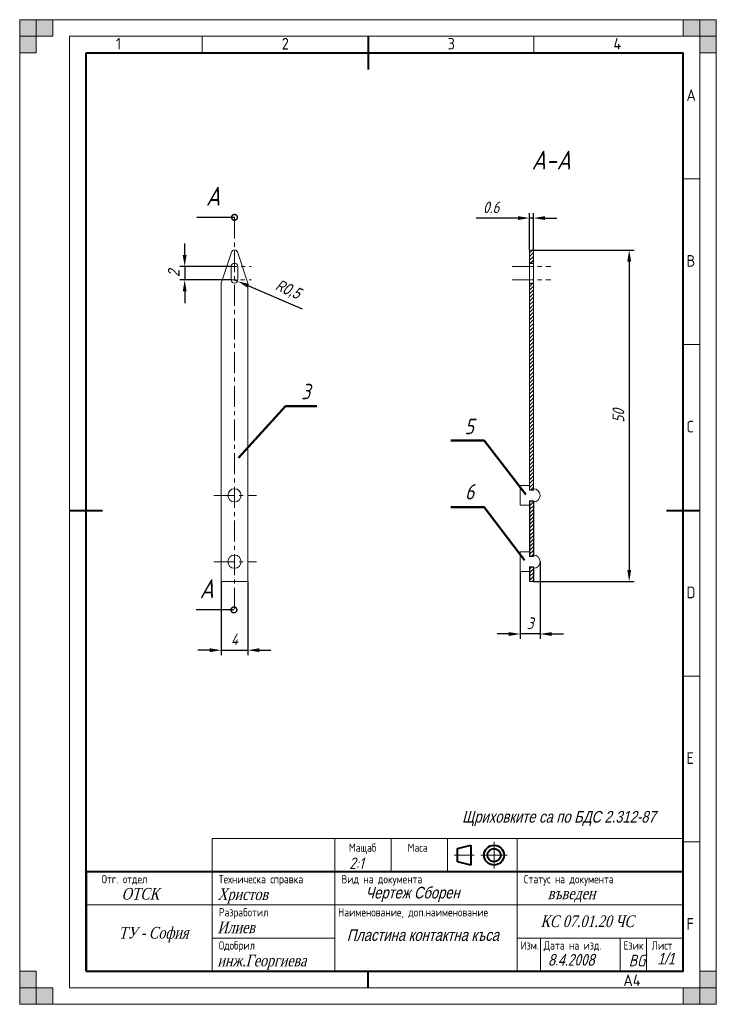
# Model space of a CAD drawing. Extents: x 0 to 210, y 0 to 297.
import ezdxf
from ezdxf.enums import TextEntityAlignment as Align

# ---------------------------------------------------------------- set-up
doc = ezdxf.new("R2010")
doc.units = 0
doc.linetypes.add('CENTER', pattern=[50.8, 31.75, -6.35, 6.35, -6.35])
doc.layers.get('0').update_dxf_attribs({"linetype": 'CONTINUOUS'})
doc.layers.get('DEFPOINTS').update_dxf_attribs({"linetype": 'CONTINUOUS'})
for name, color, linetype, lineweight in [('AxisLine', 6, 'CENTER', 20), ('Dimensions', 1, 'CONTINUOUS', 20), ('Hatch', 3, 'CONTINUOUS', 20), ('Text35', 3, 'CONTINUOUS', 35), ('Text50', 9, 'CONTINUOUS', 50), ('Thick Line', 5, 'CONTINUOUS', 25), ('ThickLine', 5, 'CONTINUOUS', 40), ('ThinLine', 1, 'CONTINUOUS', 20)]:
    doc.layers.add(name, color=color, linetype=linetype, lineweight=lineweight)
doc.styles.add('ISO Proportional', font='isocp.shx')
doc.styles.get("Standard").update_dxf_attribs({"font": 'simplexc.shx', "width": 0.8, "oblique": 15})
doc.styles.add('WFTEXTn', font='simplexc.shx', dxfattribs={"width": 0.8})
doc.dimstyles.get("Standard").update_dxf_attribs({"dimtxt": 3.5, "dimasz": 3.5, "dimexe": 1.5, "dimexo": 0, "dimgap": 1.5, "dimtad": 1, "dimdsep": 46, "dimtxsty": 'Standard', "dimcen": -1.5, "dimdle": 1.25, "dimadec": 0, "dimazin": 0, "dimtfac": 0.75, "dimtdec": 1, "dimtmove": 0, "dimatfit": 3, "dimfxl": 0, "dimtolj": 1, "dimarcsym": 0})
doc.dimstyles.new('STANDARD$7', dxfattribs={"dimtxt": 3.5, "dimasz": 3.5, "dimexe": 1.5, "dimexo": 0, "dimgap": 1.5, "dimtad": 1, "dimdsep": 46, "dimtxsty": 'Standard', "dimblk1": 'DOTSMALL', "dimblk2": 'DOTSMALL', "dimsah": 1, "dimcen": -1.5, "dimdle": 1.25, "dimadec": 0, "dimazin": 0, "dimtfac": 0.75, "dimtdec": 1, "dimtmove": 0, "dimatfit": 3, "dimldrblk": 'DOTSMALL', "dimfxl": 0, "dimtolj": 1, "dimarcsym": 0})

# ---------------------------------------------------------------- blocks, each defined once
blk = doc.blocks.new('*D4')
at = {"layer": 'DEFPOINTS', "color": 0, "ltscale": 0.2}
for p in [(63.75, 222.52), (49.74, 218.52), (63.75, 218.52)]:
    blk.add_point(p, dxfattribs=at)
at = {"layer": 'Dimensions', "color": 0, "lineweight": -2, "ltscale": 0.2}
for p, q in [((49.74, 226.02), (49.74, 229.52)), ((63.75, 222.52), (48.24, 222.52)), ((49.74, 222.52), (49.74, 218.52)), ((63.75, 218.52), (48.24, 218.52)), ((49.74, 215.02), (49.74, 211.52))]:
    blk.add_line(p, q, dxfattribs=at)
at = {"layer": 'Dimensions', "color": 0, "ltscale": 0.2}
for points in [[(49.15, 226.02), (50.32, 226.02), (49.74, 222.52)], [(49.15, 215.02), (50.32, 215.02), (49.74, 218.52)]]:
    blk.add_solid(points, dxfattribs=at)
at = {"layer": 'Dimensions', "color": 0, "ltscale": 0.2, "insert": (46.47, 220.52), "char_height": 3.5, "attachment_point": 5, "rotation": 90}
blk.add_mtext('\\A1;{\\fProxy 1|b0|i0|c204|p0;2}', dxfattribs=at)
blk = doc.blocks.new('*D5')
at = {"layer": 'DEFPOINTS', "color": 0, "ltscale": 0.2}
for p in [(64.75, 218.52), (65.67, 218.12)]:
    blk.add_point(p, dxfattribs=at)
at = {"layer": 'Dimensions', "color": 0, "lineweight": -2, "ltscale": 0.2}
for p, q in [((64.75, 218.52), (65.67, 218.12)), ((85.28, 209.66), (68.88, 216.73))]:
    blk.add_line(p, q, dxfattribs=at)
at = {"layer": 'Dimensions', "color": 0, "ltscale": 0.2}
blk.add_solid([(69.11, 217.27), (68.65, 216.2), (65.67, 218.12)], dxfattribs=at)
at = {"layer": 'Dimensions', "color": 0, "ltscale": 0.2, "insert": (80.8, 215.45), "char_height": 3.5, "attachment_point": 5, "rotation": 336.6491}
blk.add_mtext('\\A1;R{\\fProxy 1|b0|i0|c204|p0;0,5}', dxfattribs=at)
blk = doc.blocks.new('*D6')
at = {"layer": 'DEFPOINTS', "color": 0, "ltscale": 0.2}
for p in [(154.89, 227.52), (154.89, 127.52), (183.75, 127.52)]:
    blk.add_point(p, dxfattribs=at)
at = {"layer": 'Dimensions', "color": 0, "lineweight": -2, "ltscale": 0.2}
for p, q in [((154.89, 227.52), (185.25, 227.52)), ((183.75, 224.02), (183.75, 131.02)), ((154.89, 127.52), (185.25, 127.52))]:
    blk.add_line(p, q, dxfattribs=at)
at = {"layer": 'Dimensions', "color": 0, "ltscale": 0.2}
for points in [[(183.17, 224.02), (184.34, 224.02), (183.75, 227.52)], [(183.17, 131.02), (184.34, 131.02), (183.75, 127.52)]]:
    blk.add_solid(points, dxfattribs=at)
at = {"layer": 'Dimensions', "color": 0, "ltscale": 0.2, "insert": (180.5, 177.52), "char_height": 3.5, "attachment_point": 5, "rotation": 90}
blk.add_mtext('\\A1;50', dxfattribs=at)
blk = doc.blocks.new('*D7')
at = {"layer": 'DEFPOINTS', "color": 0, "ltscale": 0.2}
for p in [(60.75, 127.52), (68.75, 127.52), (68.75, 106.82)]:
    blk.add_point(p, dxfattribs=at)
at = {"layer": 'Dimensions', "color": 0, "lineweight": -2, "ltscale": 0.2}
for p, q in [((60.75, 127.52), (60.75, 105.32)), ((68.75, 127.52), (68.75, 105.32)), ((57.25, 106.82), (53.75, 106.82)), ((60.75, 106.82), (68.75, 106.82)), ((72.25, 106.82), (75.75, 106.82))]:
    blk.add_line(p, q, dxfattribs=at)
at = {"layer": 'Dimensions', "color": 0, "ltscale": 0.2}
for points in [[(57.25, 107.4), (57.25, 106.23), (60.75, 106.82)], [(72.25, 107.4), (72.25, 106.23), (68.75, 106.82)]]:
    blk.add_solid(points, dxfattribs=at)
at = {"layer": 'Dimensions', "color": 0, "ltscale": 0.2, "insert": (64.75, 110.07), "char_height": 3.5, "attachment_point": 5}
blk.add_mtext('\\A1;4', dxfattribs=at)
blk = doc.blocks.new('*D8')
at = {"layer": 'DEFPOINTS', "color": 0, "ltscale": 0.2}
for p in [(156.89, 133.52), (150.89, 130.52), (150.89, 111.7)]:
    blk.add_point(p, dxfattribs=at)
at = {"layer": 'Dimensions', "color": 0, "lineweight": -2, "ltscale": 0.2}
for p, q in [((156.89, 133.52), (156.89, 110.2)), ((150.89, 130.52), (150.89, 110.2)), ((147.39, 111.7), (143.89, 111.7)), ((156.89, 111.7), (150.89, 111.7)), ((160.39, 111.7), (163.89, 111.7))]:
    blk.add_line(p, q, dxfattribs=at)
at = {"layer": 'Dimensions', "color": 0, "ltscale": 0.2}
for points in [[(147.39, 112.28), (147.39, 111.11), (150.89, 111.7)], [(160.39, 112.28), (160.39, 111.11), (156.89, 111.7)]]:
    blk.add_solid(points, dxfattribs=at)
at = {"layer": 'Dimensions', "color": 0, "ltscale": 0.2, "insert": (153.89, 114.95), "char_height": 3.5, "attachment_point": 5}
blk.add_mtext('\\A1;3', dxfattribs=at)
blk = doc.blocks.new('*D10')
at = {"layer": 'DEFPOINTS', "color": 0, "ltscale": 0.2}
for p in [(153.69, 237.16), (153.69, 227.52), (154.89, 227.52)]:
    blk.add_point(p, dxfattribs=at)
at = {"layer": 'ThinLine', "color": 0, "lineweight": -2, "ltscale": 0.2}
for p, q in [((153.69, 227.52), (153.69, 238.66)), ((154.89, 227.52), (154.89, 238.66)), ((150.19, 237.16), (137.6, 237.16)), ((154.89, 237.16), (153.69, 237.16)), ((158.39, 237.16), (161.89, 237.16))]:
    blk.add_line(p, q, dxfattribs=at)
at = {"layer": 'ThinLine', "color": 0, "ltscale": 0.2}
for points in [[(150.19, 237.74), (150.19, 236.58), (153.69, 237.16)], [(158.39, 237.74), (158.39, 236.58), (154.89, 237.16)]]:
    blk.add_solid(points, dxfattribs=at)
at = {"layer": 'ThinLine', "color": 0, "ltscale": 0.2, "insert": (142.15, 240.41), "char_height": 3.5, "attachment_point": 5}
blk.add_mtext('\\A1;0.6', dxfattribs=at)
blk = doc.blocks.new('_DOTSMALL')
at = {"color": 0, "linetype": 'ByBlock', "ltscale": 0.5, "const_width": 0.5}
blk.add_lwpolyline([(-0.0625, 0, 1), (0.0625, 0, 1)], format="xyb", close=True, dxfattribs=at)

msp = doc.modelspace()

# ---------------------------------------------------------------- hatches: boundary and pattern name
at = {"layer": 'Hatch', "ltscale": 0.2}
h = msp.add_hatch(dxfattribs=at)
h.set_pattern_fill('ANSI31', color=256, scale=0.25, style=0)
h.paths.add_polyline_path([(154.895, 226.829), (154.895, 227.518), (153.695, 227.518), (153.695, 226.829), (153.695, 223.518), (154.895, 223.518)])
h.paths.add_polyline_path([(154.895, 217.518), (153.695, 217.518), (153.695, 155.118), (154.895, 155.118), (154.895, 155.518)])
h.paths.add_polyline_path([(154.895, 151.918), (153.695, 151.918), (153.695, 135.118), (154.895, 135.118), (154.895, 135.518)])
h.paths.add_polyline_path([(154.895, 131.918), (153.695, 131.918), (153.695, 127.518), (154.895, 127.518)])
at = {"layer": 'ThinLine'}
for points in [[(0, 297), (5, 297), (5, 287), (0, 287)], [(0, 292), (10, 292), (10, 297), (0, 297)], [(210, 297), (210, 292), (200, 292), (200, 297)], [(205, 297), (205, 287), (210, 287), (210, 297)], [(5, 0), (5, 10), (0, 10), (0, 0)], [(210, 0), (205, 0), (205, 10), (210, 10)], [(0, 0), (0, 5), (10, 5), (10, 0)], [(210, 5), (200, 5), (200, 0), (210, 0)]]:
    msp.add_hatch(color=256, dxfattribs=at).paths.add_polyline_path(points)

# ---------------------------------------------------------------- linework, layer by layer
at = {"layer": 'AxisLine', "ltscale": 0.2}
for p, q in [((64.75, 237.379), (64.75, 118.776)), ((59.113, 222.518), (69.824, 222.518)), ((148.495, 222.518), (160.081, 222.518)), ((58.966, 218.518), (69.911, 218.518)), ((148.495, 218.518), (160.081, 218.518)), ((58.502, 153.518), (71.372, 153.518)), ((58.502, 133.518), (71.372, 133.518))]:
    msp.add_line(p, q, dxfattribs=at)
at = {"layer": 'Text50', "ltscale": 0.2}
for p, q in [((65.949, 164.848), (80.15, 180.441)), ((80.15, 180.441), (89.551, 180.441)), ((140.042, 170.069), (129.929, 170.069)), ((152.579, 153.799), (140.042, 170.069)), ((140.056, 149.952), (129.942, 149.952)), ((152.205, 133.941), (140.056, 149.952))]:
    msp.add_line(p, q, dxfattribs=at)
at = {"layer": 'Thick Line', "ltscale": 0.2}
for p, q in [((153.695, 223.518), (154.895, 223.518)), ((153.695, 217.518), (154.895, 217.518)), ((154.895, 155.118), (153.695, 155.118)), ((154.895, 155.518), (154.895, 155.118)), ((153.695, 151.918), (154.895, 151.918)), ((153.695, 151.918), (153.695, 135.118)), ((154.895, 151.918), (154.895, 135.518)), ((154.895, 135.118), (153.695, 135.118)), ((154.895, 135.518), (154.895, 135.118)), ((153.695, 131.918), (153.695, 127.518)), ((153.695, 131.918), (154.895, 131.918)), ((154.895, 131.918), (154.895, 127.518))]:
    msp.add_line(p, q, dxfattribs=at)
at = {"layer": 'ThickLine'}
for p, q in [((105, 292), (105, 282)), ((20, 10), (20, 287)), ((20, 287), (200, 287)), ((200, 10), (200, 287)), ((15, 149), (25, 149)), ((195, 149), (205, 149)), ((132, 47), (136, 48)), ((136, 48), (136, 42)), ((132, 43), (132, 47)), ((136, 42), (132, 43)), ((105, 5), (105, 10))]:
    msp.add_line(p, q, dxfattribs=at)
at = {"layer": 'ThickLine', "linetype": 'Continuous', "lineweight": 15}
for p, q in [((60.75, 217.518), (63.8, 226.829)), ((68.75, 217.518), (65.731, 226.714)), ((153.695, 227.518), (153.695, 226.829)), ((154.895, 227.518), (153.695, 227.518)), ((153.695, 217.518), (153.695, 226.829)), ((154.895, 227.518), (154.895, 226.829)), ((154.895, 217.518), (154.895, 226.829)), ((63.75, 218.518), (63.75, 222.518)), ((65.75, 218.518), (65.75, 222.518)), ((60.75, 217.518), (60.75, 127.518)), ((68.75, 217.518), (68.75, 127.518)), ((153.695, 217.518), (153.695, 155.118)), ((154.895, 217.518), (154.895, 155.118)), ((150.895, 150.518), (150.895, 156.518)), ((153.695, 156.518), (150.895, 156.518)), ((150.895, 150.518), (153.695, 150.518)), ((150.895, 130.518), (150.895, 136.518)), ((153.695, 136.518), (150.895, 136.518)), ((150.895, 130.518), (153.695, 130.518)), ((68.75, 127.518), (60.75, 127.518)), ((154.895, 127.518), (153.695, 127.518))]:
    msp.add_line(p, q, dxfattribs=at)
at = {"layer": 'ThickLine'}
msp.add_lwpolyline([(20, 10), (200, 10), (200, 40), (20, 40)], close=True, dxfattribs=at)
at = {"layer": 'ThickLine', "linetype": 'Continuous', "lineweight": 15}
for centre in [(64.75, 153.518), (64.75, 133.518)]:
    msp.add_circle(centre, 2, dxfattribs=at)
at = {"layer": 'ThickLine'}
for radius in [3, 2]:
    msp.add_circle((143, 45), radius, dxfattribs=at)
at = {"layer": 'ThickLine', "linetype": 'Continuous', "lineweight": 15}
for centre, radius, start, end in [((64.75, 226.518), 1, 11.29705, 161.86506), ((64.75, 222.518), 1, 360, 180), ((64.75, 218.518), 1, 180, 0), ((154.895, 153.518), 2, 270, 90), ((154.895, 133.518), 2, 270, 90)]:
    msp.add_arc(centre, radius, start, end, dxfattribs=at)
at = {"layer": 'ThinLine'}
for p, q in [((210, 297), (0, 297)), ((0, 297), (0, 0)), ((210, 297), (210, 0)), ((205, 292), (15, 292)), ((15, 292), (15, 5)), ((55, 292), (55, 287)), ((155, 292), (155, 287)), ((205, 292), (205, 5)), ((200, 249), (205, 249)), ((200, 199), (205, 199)), ((200, 99), (205, 99)), ((95.002, 40), (95.002, 50)), ((112.002, 40), (112.002, 50)), ((129.002, 40), (129.002, 50)), ((143, 41), (143, 49)), ((150.002, 40), (150.002, 50)), ((200, 49), (205, 49)), ((131, 45), (137, 45)), ((139, 45), (147, 45)), ((58.002, 10), (58.002, 40)), ((95.002, 10), (95.002, 40)), ((150.002, 10), (150.002, 40)), ((20, 30), (200, 30)), ((58.002, 20), (95.002, 20)), ((150.018, 20), (200, 20)), ((157.002, 20), (157.002, 10)), ((181.002, 10.108), (181.002, 20)), ((189, 9.935), (189, 20)), ((15, 5), (205, 5)), ((0, 0), (210, 0))]:
    msp.add_line(p, q, dxfattribs=at)
for points in [[(0, 297), (5, 297), (5, 287), (0, 287)], [(0, 292), (10, 292), (10, 297), (0, 297)], [(58.002, 40), (200, 40), (200, 50), (58.002, 50)]]:
    msp.add_lwpolyline(points, close=True, dxfattribs=at)
at = {"layer": 'ThinLine', "ltscale": 0.5}
for points in [[(210, 297), (210, 292), (200, 292), (200, 297)], [(205, 297), (205, 287), (210, 287), (210, 297)], [(5, 0), (5, 10), (0, 10), (0, 0)], [(210, 0), (205, 0), (205, 10), (210, 10)], [(0, 0), (0, 5), (10, 5), (10, 0)], [(210, 5), (200, 5), (200, 0), (210, 0)]]:
    msp.add_lwpolyline(points, close=True, dxfattribs=at)

# ---------------------------------------------------------------- texts
at = {"layer": 'Text35', "ltscale": 0.5, "style": 'ISO Proportional'}
for s, p in [('1', (29, 288)), ('2', (79, 288)), ('3', (129, 288)), ('4', (179, 288)), ('A', (201, 272.5)), ('B', (201, 222.5)), ('C', (201, 172.5)), ('D', (201, 122.5)), ('E', (201, 72.5)), ('F', (201, 22.5)), ('A4', (182, 5.5))]:
    msp.add_text(s, height=3.5, dxfattribs=at).set_placement(p)
at = {"layer": 'Text35', "style": 'WFTEXTn', "width": 0.8}
for s, p in [('Мащаб', (103.381, 46)), ('Маса', (119.952, 46)), ('Отг. отдел', (31.571, 36.5))]:
    msp.add_text(s, height=2.5, dxfattribs=at).set_placement(p, align=Align.CENTER)
for s, p in [('Техническа справка', (60, 36.5)), ('Вид на документа', (97, 36.5)), ('Статус на документа', (152, 36.5)), ('Разработил', (60, 26.5)), ('Наименование, доп.наименование', (96, 26.5)), ('Одобрил', (60, 16.5)), ('Изм.', (151, 16.5)), ('Дата на изд.', (157.998, 16.5)), ('Език', (182.017, 16.5)), ('Лист', (190.514, 16.5))]:
    msp.add_text(s, height=2.5, dxfattribs=at).set_placement(p)
at = {"layer": 'Text50', "ltscale": 0.2, "oblique": 15, "width": 0.8}
for s, p in [('3', (84.86, 182.493)), ('5', (134.094, 171.968)), ('6', (134.231, 152.283))]:
    msp.add_text(s, height=4.656, dxfattribs=at).set_placement(p)
at = {"layer": 'Text50', "ltscale": 0.2, "insert": (133.373, 58.309), "char_height": 3.5, "width": 68.95304, "attachment_point": 1}
msp.add_mtext('{\\fArial|b0|i0|c204|p34;Щриховките са по БДС \\fArial|b0|i0|c0|p34;2.312-87}', dxfattribs=at)
at = {"layer": 'ThickLine', "ltscale": 0.2, "char_height": 3.5, "attachment_point": 1}
for s, insert, width in [('2:1', (99.325, 44.291), 9.67313), ('{\\fArial|b0|i0|c204|p34;Чертеж Сборен}', (104.234, 35.425), 42.77271), ('{\\fTimes New Roman|b0|i0|c204|p18;ОТСК}', (30.74, 35.103), 10.65889), ('{\\fTimes New Roman|b0|i0|c204|p18;Христов}', (59.613, 34.952), 30.21725), ('{\\fTimes New Roman|b0|i0|c204|p18;въведен}', (159.206, 35.2), 41.74542), ('{\\fTimes New Roman|b0|i0|c204|p18;КС 07.\\fTimes New Roman|b0|i0|c0|p18;01\\fTimes New Roman|b0|i0|c204|p18;.2\\fTimes New Roman|b0|i0|c0|p18;0 \\fTimes New Roman|b0|i0|c204|p18;ЧС}', (157.018, 26.799), 38.27099), ('{\\fTimes New Roman|b0|i0|c204|p18;Илиев}', (59.613, 24.952), 30.21725), ('{\\fTimes New Roman|b0|i0|c204|p18;ТУ - София}', (29.865, 23.347), 22.91612), ('{\\fArial|b0|i0|c204|p34;Пластина контактна къса}', (98.624, 22.637), 51.37772), ('{\\fTimes New Roman|b0|i0|c204|p18;инж.Георгиева}', (59.613, 14.952), 30.21725), ('{\\fProxy 1|b0|i0|c204|p0;8}.{\\fProxy 1|b0|i0|c204|p0;4}.200{\\fProxy 1|b0|i0|c204|p0;8}', (159.322, 15.176), 21.25045), ('BG', (183.62, 14.946), 3.91532), ('{\\fProxy 1|b0|i0|c204|p0;1/1}', (192.256, 15.521), 6.21844)]:
    msp.add_mtext(s, dxfattribs=dict(at, insert=insert, width=width))
at = {"layer": 'ThinLine', "ltscale": 0.2, "oblique": 15, "width": 0.8}
for s, height, p in [('A-A', 5.7188, (154.315, 251.809)), ('A', 5.719, (56.137, 240.891)), ('A', 5.719, (54.216, 122.486))]:
    msp.add_text(s, height=height, dxfattribs=at).set_placement(p)

# ---------------------------------------------------------------- dimensions: what is measured, and where the dimension line sits
at = {"layer": 'Dimensions', "ltscale": 0.2}
dim = msp.add_linear_dim(base=(49.737, 218.518), p1=(63.75, 222.518), p2=(63.75, 218.518), angle=90, text='{\\fProxy 1|b0|i0|c204|p0;2}', dimstyle='Standard', dxfattribs=at)
dim.commit()
dim.dimension.update_dxf_attribs({"geometry": '*D4', "text_midpoint": (49.737, 220.518), "dimtype": 160})
dim = msp.add_linear_dim(base=(183.752, 127.518), p1=(154.895, 227.518), p2=(154.895, 127.518), angle=90, text='50', dimstyle='Standard', dxfattribs=at)
dim.commit()
dim.dimension.update_dxf_attribs({"geometry": '*D6', "text_midpoint": (180.502, 177.518)})
dim = msp.add_radius_dim(center=(64.75, 218.518), mpoint=(65.668, 218.122), text='R{\\fProxy 1|b0|i0|c204|p0;0,5}', dimstyle='Standard', dxfattribs=at)
dim.commit()
dim.dimension.update_dxf_attribs({"geometry": '*D5', "text_midpoint": (79.392, 212.197), "dimtype": 164})
for base, p1, p2, text, picture, middle in [((150.895, 111.696), (156.895, 133.518), (150.895, 130.518), '3', '*D8', (153.895, 114.946)), ((68.75, 106.817), (60.75, 127.518), (68.75, 127.518), '4', '*D7', (64.75, 110.067))]:
    dim = msp.add_linear_dim(base=base, p1=p1, p2=p2, text=text, dimstyle='Standard', dxfattribs=at)
    dim.commit()
    dim.dimension.update_dxf_attribs({"geometry": picture, "text_midpoint": middle})
at = {"layer": 'ThinLine', "ltscale": 0.2}
dim = msp.add_linear_dim(base=(153.695, 237.159), p1=(154.895, 227.518), p2=(153.695, 227.518), text='0.6', dimstyle='Standard', dxfattribs=at)
dim.commit()
dim.dimension.update_dxf_attribs({"geometry": '*D10', "text_midpoint": (142.149, 240.409)})

# ---------------------------------------------------------------- leaders
for points in [[(64.75, 237.379), (53.406, 237.379)], [(64.583, 118.974), (53.239, 118.974)]]:
    msp.add_leader(points, dimstyle='STANDARD$7', override={"dimgap": 1.5, "dimtad": 0}, dxfattribs=at)

doc.saveas('drawing.dxf')
